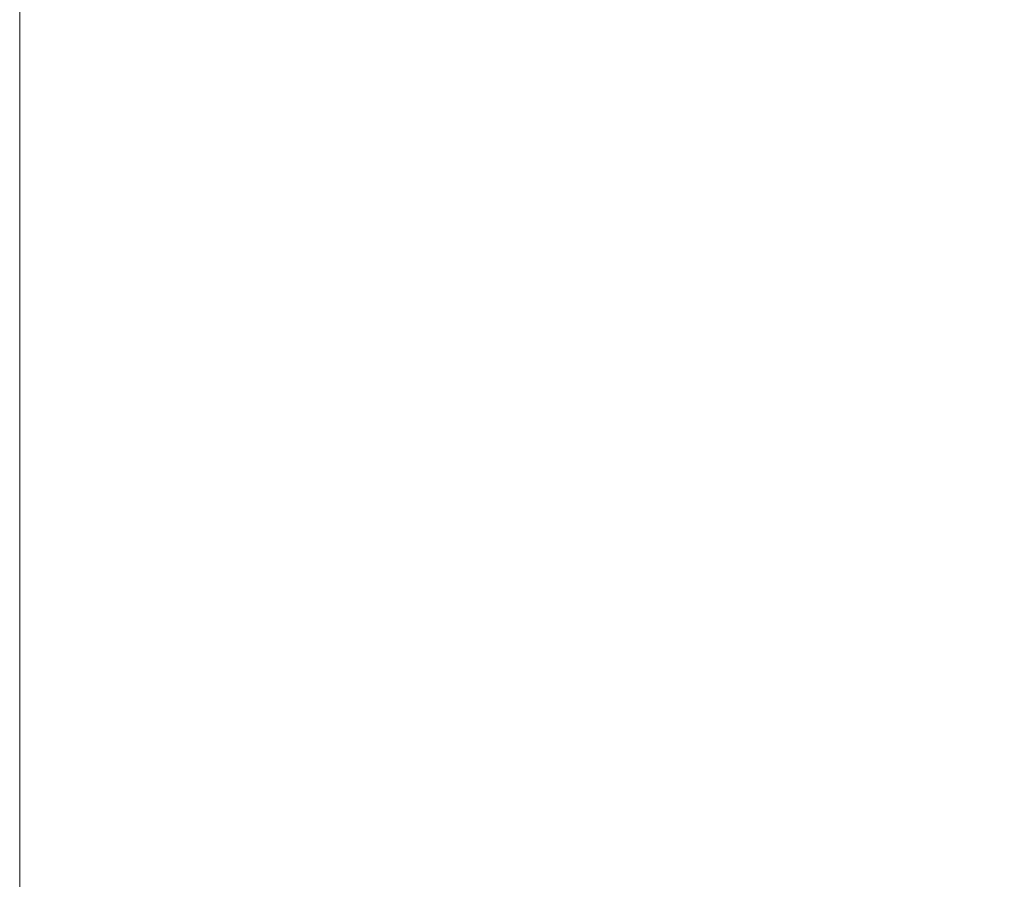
# Model space of a CAD drawing. Header units: millimetres. Extents: x 0 to 594, y 0 to 420.
# Tile 189 of 256: x 148 to 163, y 372 to 385. Entities that reach past the tile are written whole.
import ezdxf

# ---------------------------------------------------------------- set-up
doc = ezdxf.new("R2010")
doc.units = ezdxf.units.MM
doc.layers.add('1', color=7, linetype='Continuous', true_color=0xffffff)
doc.styles.add('Arial Unicode MS', font='txt')
doc.dimstyles.get("Standard").update_dxf_attribs({"dimtxt": 0.18, "dimasz": 0.18, "dimexe": 0.18, "dimexo": 0.0625, "dimgap": 0.09, "dimtad": 0, "dimtih": 1, "dimtoh": 1, "dimdec": 4, "dimzin": 0, "dimdsep": 46, "dimtxsty": 'Standard', "dimcen": 0.09, "dimadec": 0, "dimazin": 0, "dimtfac": 1, "dimtdec": 4, "dimtofl": 0, "dimtmove": 0, "dimatfit": 3, "dimfxl": 0, "dimtolj": 1, "dimtzin": 0, "dimarcsym": 0})

# ---------------------------------------------------------------- blocks, each defined once
blk = doc.blocks.new('_U0')
at = {"layer": '1', "color": 18, "lineweight": 13}
for p, q in [((147.657, 304.172), (147.657, 390.192)), ((305.847, 301.392), (305.847, 390.192)), ((147.657, 388.192), (198.852, 388.192)), ((305.847, 388.192), (254.652, 388.192))]:
    blk.add_line(p, q, dxfattribs=at)
at = {"layer": '1', "color": 18}
for points in [[(147.657, 388.192), (151.157, 389.13), (151.157, 387.254)], [(305.847, 388.192), (302.347, 387.254), (302.347, 389.13)]]:
    blk.add_solid(points, dxfattribs=at)
at = {"layer": '1', "color": 18, "linetype": 'Continuous', "lineweight": 13, "char_height": 3.5, "attachment_point": 7, "line_spacing_factor": 1.047437, "style": 'Arial Unicode MS'}
for s, insert in [('\\fArial Unicode MS|b0|i0;\\W1.0000;3.16', (200.537, 385.556)), ('\\fArial Unicode MS|b0|i0;\\W1.0000;LIFT POINT SPAN', (213.204, 385.556))]:
    blk.add_mtext(s, dxfattribs=dict(at, insert=insert))

msp = doc.modelspace()

# ---------------------------------------------------------------- dimensions: what is measured, and where the dimension line sits
at = {"layer": '1', "color": 18, "linetype": 'Continuous', "lineweight": 13}
dim = msp.add_linear_dim(base=(305.847, 388.192), p1=(147.657, 304.172), p2=(305.847, 301.392), text=' <> \\fArial Unicode MS|b0|i0;\\C18;{\\H1.00x;\\fArial Unicode MS|b0|i0;LIFT POINT SPAN\\fArial Unicode MS|b0|i0;}\\C18;', dimstyle='Standard', override={"dimtxt": 3.5, "dimasz": 3.5, "dimexe": 2, "dimexo": 0, "dimgap": 1.5, "dimtih": 1, "dimtoh": 1, "dimdec": 2, "dimlfac": 0.02, "dimdsep": 46, "dimlunit": 2, "dimtxsty": 'Arial Unicode MS', "dimsah": 1, "dimse1": 0, "dimse2": 0, "dimsd1": 0, "dimsd2": 0, "dimclrd": 18, "dimclre": 18, "dimclrt": 18, "dimtol": 0, "dimtm": -0.1, "dimtfac": 1, "dimtdec": 2, "dimtofl": 1, "dimtmove": 0, "dimlwd": 13, "dimlwe": 13}, dxfattribs=at)
dim.commit()
dim.dimension.update_dxf_attribs({"geometry": '_U0', "text_midpoint": (226.752, 388.192), "dimtype": 160})

doc.saveas('drawing.dxf')
